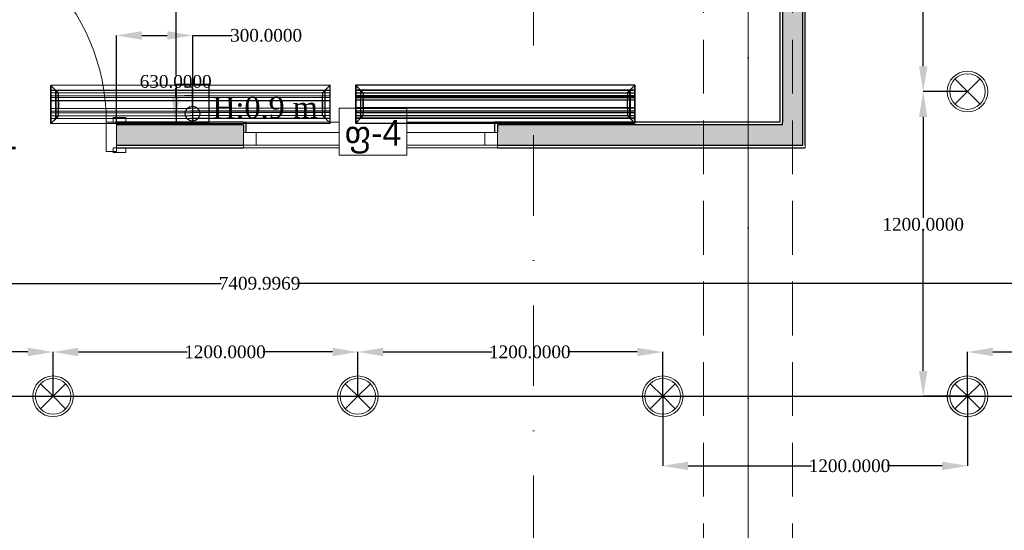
# Model space of a CAD drawing. Header units: millimetres. Extents: x 0 to 88385, y 0 to 41127.
# Tile 192 of 244: x 76364 to 80240, y 21340 to 23351. Entities that reach past the tile are written whole.
import ezdxf
from ezdxf import colors
from ezdxf.entities.mleader import LeaderData, LeaderLine
from ezdxf.enums import TextEntityAlignment as Align
from ezdxf.math import Vec2, Vec3

# ---------------------------------------------------------------- set-up
doc = ezdxf.new("R2010")
doc.units = ezdxf.units.MM
doc.header["$MEASUREMENT"] = 0
doc.set_wipeout_variables(frame=1)
doc.linetypes.add('Dot & Dashed', pattern=[670.277762, 317.5, -176.388889, 0, -176.388874])
doc.linetypes.add('Hidden', pattern=[317.5, 211.666667, -105.833333])
for name, color, linetype in [('- ავარიული განათება', 7, 'Continuous'), ('- განათება', 7, 'Continuous'), ('- მექანიკური ნაწილი', 7, 'Continuous'), ('- საშტეფცელო როზეტები', 7, 'Continuous'), ('Edges', 7, 'Continuous'), ('Marker - Section', 7, 'Continuous'), ('New_Structural - Bearing', 7, 'Continuous'), ('Structural - Bearing', 7, 'Continuous'), ('Structural - Grid', 7, 'Continuous')]:
    doc.layers.add(name, color=color, linetype=linetype)
for name, color, linetype, lineweight, true_color in [('Marker - Section_Pen_No__108', 7, 'Continuous', 13, 0xfd8379), ('New_Interior - Lamp_Pen_No__77', 7, 'Continuous', 20, 0xffeb28), ('New_Structural - Bearing_Pen_No__5', 7, 'Continuous', 25, 0x40a5ff), ('New_Structural - Bearing_Pen_No__57', 7, 'Continuous', 25, 0xdcd214), ('Structural - Bearing_Pen_No__81', 7, 'Continuous', 20, 0x6a6a6a), ('Structural - Grid_Pen_No__81', 7, 'Continuous', 20, 0x6a6a6a)]:
    doc.layers.add(name, color=color, linetype=linetype, lineweight=lineweight, true_color=true_color)
for name, color, linetype, lineweight in [('New_Annotation - Text_Pen_No__20', 1, 'Continuous', 0), ('New_Archicad Doors_Pen_No__1', 7, 'Continuous', 13), ('New_Archicad Windows_Pen_No__1', 7, 'Continuous', 13), ('New_Structural - Bearing_Pen_No__1', 7, 'Continuous', 13)]:
    doc.layers.add(name, color=color, linetype=linetype, lineweight=lineweight)
doc.styles.add('CT', font='ARIALN.TTF', dxfattribs={"height": 200})
doc.styles.add('GENERATED_STYLE_2', font='txt')
doc.styles.get("Standard").update_dxf_attribs({"font": 'sylfaen.ttf'})
doc.dimstyles.get("Standard").update_dxf_attribs({"dimtxt": 0.18, "dimasz": 0.18, "dimexe": 0.18, "dimexo": 0.0625, "dimgap": 0.09, "dimtad": 0, "dimtih": 1, "dimtoh": 1, "dimdec": 4, "dimzin": 0, "dimdsep": 46, "dimtxsty": 'Standard', "dimcen": 0.09, "dimadec": 0, "dimazin": 0, "dimtfac": 1, "dimtdec": 4, "dimtofl": 0, "dimtmove": 0, "dimatfit": 3, "dimfxl": 1, "dimtolj": 1, "dimtzin": 0, "dimarcsym": 0})

# ---------------------------------------------------------------- blocks, each defined once
blk = doc.blocks.new('Window')
at = {"layer": 'New_Archicad Windows_Pen_No__1', "color": 7, "linetype": 'Continuous', "lineweight": 13}
for p, q in [((-500, 40), (-490, 40)), ((-490, 40), (490, 40)), ((-490, 0), (-490, 40)), ((500, 40), (490, 40)), ((490, 0), (490, 40)), ((-500, 0), (-450, 0)), ((-500, -50), (-500, 0)), ((-500, -50), (-500, 0)), ((-450, 0), (-450, -50)), ((-450, 0), (450, 0)), ((450, -50), (450, 0)), ((450, 0), (500, 0)), ((500, -50), (500, 0)), ((500, -50), (500, 0)), ((-450, -50), (-500, -50)), ((-500, -60), (-500, -50)), ((-500, -60), (500, -60)), ((450, -50), (-450, -50)), ((500, -50), (450, -50)), ((500, -60), (500, -50))]:
    blk.add_line(p, q, dxfattribs=at)
blk = doc.blocks.new('Door_3')
at = {"layer": 'New_Archicad Doors_Pen_No__1', "color": 7, "linetype": 'Continuous', "lineweight": 13}
for p, q in [((370, 0), (370, 820)), ((370, 820), (410, 820)), ((410, 820), (410, 0)), ((-487, 0), (-487, 19)), ((-487, 19), (-437, 19)), ((-437, 0), (-487, 0)), ((-450, 0), (-487, 0)), ((-450, 0), (-487, 0)), ((-410, 0), (-450, 0)), ((-450, 0), (-450, -115)), ((-450, 0), (-450, -10)), ((-450, 0), (-450, -10)), ((-437, 19), (-437, 0)), ((-410, -115), (-410, 0)), ((410, 0), (370, 0)), ((450, 0), (410, 0)), ((410, 0), (410, -115)), ((437, 19), (487, 19)), ((437, 0), (437, 19)), ((487, 0), (437, 0)), ((450, -115), (450, 0)), ((450, 0), (450, -10)), ((450, 0), (450, -10)), ((450, 0), (487, 0)), ((450, 0), (487, 0)), ((487, 19), (487, 0)), ((-450, -10), (-450, -90)), ((-450, -10), (-450, -90)), ((450, -10), (450, -90)), ((450, -10), (450, -90)), ((-487, -119), (-487, -100)), ((-487, -100), (-437, -100)), ((-450, -100), (-487, -100)), ((-450, -100), (-487, -100)), ((-450, -90), (-450, -100)), ((-450, -90), (-450, -100)), ((-450, -115), (-410, -115)), ((-437, -100), (-437, -119)), ((410, -115), (450, -115)), ((437, -100), (487, -100)), ((437, -119), (437, -100)), ((450, -90), (450, -100)), ((450, -90), (450, -100)), ((450, -100), (487, -100)), ((450, -100), (487, -100)), ((487, -100), (487, -119)), ((-437, -119), (-487, -119)), ((487, -119), (437, -119))]:
    blk.add_line(p, q, dxfattribs=at)
blk.add_arc((410, 0), 820, 90, 180, dxfattribs=at)
blk = doc.blocks.new('Wall_69', base_point=(-4783.8, 22847.1))
at = {"layer": 'New_Structural - Bearing_Pen_No__57', "linetype": 'Continuous', "lineweight": 25, "true_color": 0xdcd214}
for points in [[(-7495.3, 22857.1), (-6995.3, 22857.1), (-6995.3, 22907.1), (-6995.3, 22937.1), (-7495.3, 22937.1)], [(-4873.8, 22937.1), (-5995.3, 22937.1), (-5995.3, 22907.1), (-5995.3, 22857.1), (-4873.8, 22857.1)], [(-4873.8, 22937.1), (-4793.8, 22857.1), (-4793.8, 22937.1)], [(-4873.8, 22857.1), (-4793.8, 22857.1), (-4873.8, 22937.1)]]:
    blk.add_hatch(color=52, dxfattribs=at).paths.add_polyline_path(points)
at = {"layer": 'New_Structural - Bearing_Pen_No__1', "color": 7, "linetype": 'Continuous', "lineweight": 13}
for p, q in [((-7495.3, 22947.1), (-7495.3, 22937.1)), ((-7495.3, 22937.1), (-7495.3, 22857.1)), ((-6995.3, 22907.1), (-6985.3, 22907.1)), ((-6995.3, 22857.1), (-6995.3, 22907.1)), ((-5995.3, 22907.1), (-6005.3, 22907.1)), ((-5995.3, 22857.1), (-5995.3, 22907.1)), ((-7495.3, 22857.1), (-7495.3, 22847.1)), ((-6995.3, 22847.1), (-6995.3, 22857.1)), ((-5995.3, 22847.1), (-5995.3, 22857.1))]:
    blk.add_line(p, q, dxfattribs=at)
at = {"layer": 'New_Structural - Bearing_Pen_No__1', "color": 7, "linetype": 'Continuous', "lineweight": 13, "flags": 128}
blk.add_lwpolyline([(-4783.8, 22847.1), (-4783.8, 22857.1)], dxfattribs=at)
at = {"layer": 'New_Structural - Bearing_Pen_No__5', "color": 161, "linetype": 'Continuous', "lineweight": 25, "true_color": 0x40a5ff}
for p, q in [((-7495.3, 22947.1), (-7458.3, 22947.1)), ((-6995.3, 22937.1), (-7495.3, 22937.1)), ((-6995.3, 22947.1), (-6985.3, 22947.1)), ((-6995.3, 22937.1), (-6995.3, 22907.1)), ((-6985.3, 22907.1), (-6985.3, 22947.1)), ((-6005.3, 22907.1), (-6005.3, 22947.1)), ((-5995.3, 22947.1), (-6005.3, 22947.1)), ((-4873.8, 22937.1), (-5995.3, 22937.1)), ((-5995.3, 22937.1), (-5995.3, 22907.1)), ((-4873.8, 22937.1), (-4873.8, 22947.1)), ((-4793.8, 22857.1), (-4793.8, 22937.1)), ((-7495.3, 22857.1), (-6995.3, 22857.1)), ((-7495.3, 22847.1), (-7458.3, 22847.1)), ((-5995.3, 22857.1), (-4873.8, 22857.1)), ((-4873.8, 22857.1), (-4793.8, 22857.1))]:
    blk.add_line(p, q, dxfattribs=at)
at = {"layer": 'New_Structural - Bearing_Pen_No__5', "color": 161, "linetype": 'Continuous', "lineweight": 25, "true_color": 0x40a5ff, "flags": 128}
for points in [[(-6995.3, 22947.1), (-7495.3, 22947.1)], [(-4883.8, 22947.1), (-5995.3, 22947.1)], [(-7495.3, 22847.1), (-6995.3, 22847.1)], [(-5995.3, 22847.1), (-4783.8, 22847.1)]]:
    blk.add_lwpolyline(points, dxfattribs=at)
at = {"layer": 'New_Archicad Doors_Pen_No__1', "color": 7, "linetype": 'Continuous', "lineweight": 13, "xscale": -1, "zscale": 1000}
blk.add_blockref('Door_3', (-7945.3, 22947.1), dxfattribs=at)
at = {"layer": 'New_Archicad Windows_Pen_No__1', "color": 7, "linetype": 'Continuous', "lineweight": 13, "zscale": 1000}
blk.add_blockref('Window', (-6495.3, 22907.1), dxfattribs=at)
blk = doc.blocks.new('Wall_73', base_point=(-4783.8, 26488))
at = {"layer": 'New_Structural - Bearing_Pen_No__57', "linetype": 'Continuous', "lineweight": 25, "true_color": 0xdcd214}
blk.add_hatch(color=52, dxfattribs=at).paths.add_polyline_path([(-4793.8, 22937.1), (-4793.8, 26488), (-4873.8, 26488), (-4873.8, 22937.1)])
at = {"layer": 'New_Structural - Bearing_Pen_No__1', "color": 7, "linetype": 'Continuous', "lineweight": 13, "flags": 128}
for points in [[(-4793.8, 26488), (-4833.8, 26488)], [(-4783.8, 26488), (-4793.8, 26488)]]:
    blk.add_lwpolyline(points, dxfattribs=at)
at = {"layer": 'New_Structural - Bearing_Pen_No__5', "color": 161, "linetype": 'Continuous', "lineweight": 25, "true_color": 0x40a5ff}
for p, q in [((-4873.8, 26488), (-4873.8, 22947.1)), ((-4793.8, 22937.1), (-4793.8, 26488)), ((-4873.8, 22937.1), (-4873.8, 22947.1)), ((-4793.8, 22857.1), (-4793.8, 22937.1))]:
    blk.add_line(p, q, dxfattribs=at)
at = {"layer": 'New_Structural - Bearing_Pen_No__5', "color": 161, "linetype": 'Continuous', "lineweight": 25, "true_color": 0x40a5ff, "flags": 128}
for points in [[(-4883.8, 26488), (-4883.8, 22947.1)], [(-4783.8, 22857.1), (-4783.8, 26488)]]:
    blk.add_lwpolyline(points, dxfattribs=at)
blk = doc.blocks.new('Standard grid marker_2')
at = {"layer": 'Structural - Grid_Pen_No__81', "color": 251, "linetype": 'Continuous', "lineweight": 20, "true_color": 0x6a6a6a}
blk.add_line((1000, 0), (27734.9, 0), dxfattribs=at)
at = {"layer": 'Structural - Grid_Pen_No__81', "color": 251, "lineweight": 20, "true_color": 0x6a6a6a, "style": 'GENERATED_STYLE_2'}
for tag, p in [('AC_MarkerText_1_0', (-1.5, -46.7)), ('AC_MarkerText_1_1', (28933.4, -46.7))]:
    blk.add_attdef(tag, text='', height=100, rotation=270, dxfattribs=at).set_placement(p, align=Align.TOP_CENTER)
blk = doc.blocks.new('Beam_2', base_point=(-5008.8, 14663))
at = {"layer": 'Structural - Bearing_Pen_No__81', "color": 251, "linetype": 'Dot & Dashed', "lineweight": 20, "true_color": 0x6a6a6a}
blk.add_line((-5008.8, 14663), (-5008.8, 39096.2), dxfattribs=at)
at = {"layer": 'Structural - Bearing_Pen_No__81', "color": 251, "linetype": 'Hidden', "lineweight": 20, "true_color": 0x6a6a6a}
for p, q in [((-5183.8, 20838), (-5183.8, 26488)), ((-4833.8, 20838), (-4833.8, 26488))]:
    blk.add_line(p, q, dxfattribs=at)
blk = doc.blocks.new('Cutting Plane_1', base_point=(-5853.8, 11703.1))
at = {"layer": 'Marker - Section_Pen_No__108', "color": 11, "linetype": 'Dot & Dashed', "lineweight": 13, "true_color": 0xfd8379}
blk.add_line((-5853.8, 11853.1), (-5853.8, 40288), dxfattribs=at)
blk = doc.blocks.new('lineardiffplan')
at = {"layer": 'Edges'}
for p, q in [((392.8, 274.9), (392.8, 274.6)), ((393.1, 274.9), (392.8, 274.9)), ((422.8, 244.9), (392.8, 274.9)), ((392.8, 274.6), (392.9, 274.5)), ((392.9, 125.2), (392.9, 274.5)), ((412.4, 255), (392.9, 274.5)), ((393.1, 274.9), (393.2, 274.8)), ((393.2, 274.8), (412.7, 255.3)), ((1462.8, 244.9), (1492.8, 274.9)), ((1472.9, 255.3), (1492.4, 274.8)), ((1473.2, 254.9), (1492.8, 274.5)), ((1492.4, 274.8), (1492.5, 274.9)), ((1492.8, 274.9), (1492.5, 274.9)), ((1492.8, 274.5), (1492.8, 274.9)), ((1492.8, 274.5), (1492.8, 274.5)), ((1492.8, 125.4), (1492.8, 274.5)), ((1492.8, 255.3), (392.9, 255.3)), ((392.9, 254.9), (1492.8, 254.9)), ((392.9, 244.9), (1492.8, 244.9)), ((392.9, 233.2), (1492.8, 233.2)), ((392.9, 233), (1492.8, 233)), ((412.4, 144.7), (412.4, 255)), ((412.8, 254.6), (412.4, 255)), ((412.7, 255.3), (413.1, 254.9)), ((412.8, 145.1), (412.8, 254.6)), ((412.8, 254.6), (422.8, 244.6)), ((413.1, 254.9), (423.1, 244.9)), ((422.8, 244.6), (422.8, 244.9)), ((422.8, 244.9), (423.1, 244.9)), ((422.8, 244.6), (422.8, 244.6)), ((422.8, 244.6), (422.8, 233.2)), ((422.8, 233), (422.8, 233.2)), ((422.8, 226.8), (422.8, 233)), ((423.1, 244.9), (423.1, 244.9)), ((1472.5, 254.9), (1462.5, 244.9)), ((1462.5, 244.9), (1462.5, 244.9)), ((1462.5, 244.9), (1462.8, 244.9)), ((1462.8, 244.9), (1462.9, 244.6)), ((1462.8, 244.5), (1462.9, 244.6)), ((1462.8, 233.2), (1462.8, 244.5)), ((1462.8, 233), (1462.8, 233.2)), ((1462.8, 226.8), (1462.8, 233)), ((1462.9, 244.6), (1472.8, 254.5)), ((1472.9, 255.3), (1472.5, 254.9)), ((1472.8, 254.5), (1473.2, 254.9)), ((1472.8, 254.5), (1472.8, 145.3)), ((1473.2, 144.9), (1473.2, 254.9)), ((392.9, 226.8), (1492.8, 226.8)), ((392.9, 226.5), (1492.8, 226.5)), ((392.9, 214.9), (1492.8, 214.9)), ((1492.8, 214.8), (392.9, 214.8)), ((422.4, 214.9), (422.3, 214.9)), ((422.8, 214.9), (422.4, 214.9)), ((422.8, 226.5), (422.8, 226.8)), ((422.8, 214.9), (422.8, 226.5)), ((422.8, 184.9), (422.8, 214.9)), ((423.2, 214.9), (422.8, 214.9)), ((423.2, 214.8), (422.8, 214.9)), ((423.2, 214.8), (423.2, 214.9)), ((423.2, 214.8), (423.2, 184.9)), ((1462.8, 214.9), (1462.4, 214.9)), ((1462.4, 214.9), (1462.4, 214.8)), ((1462.8, 214.9), (1462.4, 214.8)), ((1462.4, 184.9), (1462.4, 214.8)), ((1462.8, 226.5), (1462.8, 226.8)), ((1462.8, 214.9), (1462.8, 226.5)), ((1462.8, 214.9), (1462.8, 184.9)), ((1462.8, 214.9), (1463.2, 214.9)), ((1463.2, 214.9), (1463.3, 214.9)), ((1492.8, 184.9), (392.9, 184.9)), ((392.9, 173.2), (1492.8, 173.2)), ((392.9, 173), (1492.8, 173)), ((392.9, 166.8), (1492.8, 166.8)), ((392.9, 166.5), (1492.8, 166.5)), ((412.8, 145.1), (422.8, 155.1)), ((422.4, 184.9), (422.3, 184.9)), ((422.8, 184.9), (422.4, 184.9)), ((422.8, 184.9), (423.2, 184.9)), ((422.8, 173.2), (422.8, 184.9)), ((422.8, 173), (422.8, 173.2)), ((422.8, 173), (422.8, 166.8)), ((422.8, 166.5), (422.8, 166.8)), ((422.8, 155.1), (422.8, 166.5)), ((422.8, 154.9), (422.8, 155.1)), ((422.8, 155.1), (422.8, 155.1)), ((1462.4, 184.9), (1462.8, 184.9)), ((1462.8, 173.2), (1462.8, 184.9)), ((1463.2, 184.9), (1462.8, 184.9)), ((1462.8, 173), (1462.8, 173.2)), ((1462.8, 166.8), (1462.8, 173)), ((1462.8, 166.5), (1462.8, 166.8)), ((1462.8, 155.3), (1462.8, 166.5)), ((1462.9, 155.2), (1462.8, 155.3)), ((1462.9, 155.2), (1462.8, 154.9)), ((1472.8, 145.3), (1462.9, 155.2)), ((1463.2, 184.9), (1463.3, 184.9)), ((392.8, 124.9), (422.8, 154.9)), ((392.9, 125.2), (392.8, 125.1)), ((392.8, 125.1), (392.8, 124.9)), ((392.8, 124.9), (393.1, 124.9)), ((392.9, 154.9), (1492.8, 154.9)), ((1492.8, 144.9), (392.9, 144.9)), ((392.9, 125.2), (412.4, 144.7)), ((392.9, 144.5), (1492.8, 144.5)), ((393.2, 124.9), (393.1, 124.9)), ((412.7, 144.5), (393.2, 124.9)), ((412.8, 145.1), (412.4, 144.7)), ((412.7, 144.5), (413.1, 144.9)), ((423.1, 154.8), (413.1, 144.9)), ((423.1, 154.8), (422.8, 154.9)), ((423.1, 154.8), (423.1, 154.9)), ((1462.5, 154.8), (1462.4, 154.9)), ((1462.8, 154.9), (1462.5, 154.8)), ((1462.5, 154.8), (1472.4, 144.9)), ((1462.8, 154.9), (1492.8, 124.9)), ((1472.4, 144.9), (1472.8, 144.5)), ((1473.2, 144.9), (1472.8, 145.3)), ((1472.8, 144.5), (1492.4, 124.9)), ((1473.2, 144.9), (1492.8, 125.4)), ((1492.4, 124.9), (1492.8, 124.9)), ((1492.4, 124.9), (1492.4, 124.9)), ((1492.8, 125.3), (1492.8, 125.4)), ((1492.8, 124.9), (1492.8, 125.3))]:
    blk.add_line(p, q, dxfattribs=at)
blk.add_lwpolyline([(393.2, 274.8), (1492.8, 274.8), (1492.8, 124.9), (393.2, 124.9)], close=True, dxfattribs=at)
blk = doc.blocks.new('Recessed Spot')
at = {"layer": 'New_Interior - Lamp_Pen_No__77', "color": 2, "linetype": 'Continuous', "lineweight": 20, "true_color": 0xffeb28}
for q in [(-49.5, 49.5), (49.5, 49.5), (-49.5, -49.5), (49.5, -49.5)]:
    blk.add_line((0, 0), q, dxfattribs=at)
at = {"layer": 'New_Interior - Lamp_Pen_No__77', "color": 2, "linetype": 'Continuous', "lineweight": 20, "true_color": 0xffeb28, "flags": 128}
blk.add_lwpolyline([(80, 0, 1), (-80, 0, 1)], format="xyb", close=True, dxfattribs=at)
at = {"layer": 'New_Interior - Lamp_Pen_No__77', "color": 2, "linetype": 'Continuous', "lineweight": 20, "true_color": 0xffeb28}
blk.add_circle((0, 0), 70, dxfattribs=at)
blk = doc.blocks.new('_DotSmall')
at = {"color": 0, "linetype": 'ByBlock', "const_width": 0.5}
blk.add_lwpolyline([(-0.0625, 0, 1), (0.0625, 0, 1)], format="xyb", close=True, dxfattribs=at)
blk = doc.blocks.new('ორკლავიშა ჩამრთველლი იპ 22')
at = {"layer": '- განათება', "color": 6}
for points in [[(0, 353), (-106, 353)], [(0, 97), (0, 353)], [(0, 238), (-106, 238)]]:
    blk.add_lwpolyline(points, dxfattribs=at)
blk.add_circle((0, 0), 97.5, dxfattribs=at)
blk = doc.blocks.new('1 იანი ჩარჩო')
at = {"layer": '- განათება', "color": 5}
blk.add_lwpolyline([(-9864.2, 15374.2), (-9735.9, 15374.2), (-9735.9, 15219.2), (-9864.2, 15219.2)], close=True, dxfattribs=at)
blk = doc.blocks.new('*D619')
at = {"layer": '- საშტეფცელო როზეტები', "color": 0, "lineweight": -2, "transparency": 16777216}
for p, q in [((76745, 22942.1), (76745, 23289.2)), ((76845, 23289), (76945, 23289)), ((77045, 22939.1), (77045, 23289.2)), ((77045, 23289), (77200.6, 23289))]:
    blk.add_line(p, q, dxfattribs=at)
at = {"layer": '- საშტეფცელო როზეტები', "color": 0, "transparency": 16777216}
for points in [[(76845, 23305.7), (76845, 23272.3), (76745, 23289)], [(76945, 23305.7), (76945, 23272.3), (77045, 23289)]]:
    blk.add_solid(points, dxfattribs=at)
at = {"layer": 'Defpoints', "color": 0, "transparency": 16777216}
for p in [(76745, 23289), (76745, 22942.1), (77045, 22939.1)]:
    blk.add_point(p, dxfattribs=at)
at = {"layer": '- საშტეფცელო როზეტები', "color": 0, "transparency": 16777216, "insert": (77334.1, 23289), "char_height": 50, "attachment_point": 5}
blk.add_mtext('\\A1;{\\fSylfaen|b0|i0|c0|p18;300.0000}', dxfattribs=at)
blk = doc.blocks.new('*D1153')
at = {"layer": '- განათება', "color": 0, "lineweight": -2, "transparency": 16777216}
for p, q in [((76712.8, 23577.1), (76978.2, 23577.1)), ((76978.1, 23477.1), (76978.1, 23133.2)), ((76978.1, 23047.1), (76978.1, 23081.8)), ((76741.8, 22947.1), (76978.2, 22947.1))]:
    blk.add_line(p, q, dxfattribs=at)
at = {"layer": '- განათება', "color": 0, "transparency": 16777216}
for points in [[(76961.4, 23477.1), (76994.7, 23477.1), (76978.1, 23577.1)], [(76961.4, 23047.1), (76994.7, 23047.1), (76978.1, 22947.1)]]:
    blk.add_solid(points, dxfattribs=at)
at = {"layer": 'Defpoints', "color": 0, "transparency": 16777216}
for p in [(76712.8, 23577.1), (76978.1, 23577.1), (76741.7, 22947.1)]:
    blk.add_point(p, dxfattribs=at)
at = {"layer": '- განათება', "color": 0, "transparency": 16777216, "insert": (76978.1, 23107.5), "char_height": 50, "attachment_point": 5}
blk.add_mtext('\\A1;{\\fSylfaen|b0|i0|c0|p18;630.0000}', dxfattribs=at)
blk = doc.blocks.new('*D1207')
at = {"layer": '- განათება', "color": 0, "lineweight": -2, "transparency": 16777216}
for p, q in [((75295.5, 21868), (75295.5, 22042.7)), ((75395.5, 22042.5), (75822.7, 22042.5)), ((76395.5, 22042.5), (76122, 22042.5)), ((76495.5, 21868), (76495.5, 22042.7))]:
    blk.add_line(p, q, dxfattribs=at)
at = {"layer": '- განათება', "color": 0, "transparency": 16777216}
for points in [[(75395.5, 22059.2), (75395.5, 22025.8), (75295.5, 22042.5)], [(76395.5, 22059.2), (76395.5, 22025.8), (76495.5, 22042.5)]]:
    blk.add_solid(points, dxfattribs=at)
at = {"layer": 'Defpoints', "color": 0, "transparency": 16777216}
for p in [(75295.5, 22042.5), (75295.5, 21868), (76495.5, 21868)]:
    blk.add_point(p, dxfattribs=at)
at = {"layer": '- განათება', "color": 0, "transparency": 16777216, "insert": (75972.3, 22042.5), "char_height": 50, "attachment_point": 5}
blk.add_mtext('\\A1;{\\fSylfaen|b0|i0|c0|p18;1200.0000}', dxfattribs=at)
blk = doc.blocks.new('*D1208')
at = {"layer": '- განათება', "color": 0, "lineweight": -2, "transparency": 16777216}
for p, q in [((76495.5, 21868), (76495.5, 22042.7)), ((76595.5, 22042.5), (77022.7, 22042.5)), ((77595.5, 22042.5), (77322, 22042.5)), ((77695.5, 21868), (77695.5, 22042.7))]:
    blk.add_line(p, q, dxfattribs=at)
at = {"layer": '- განათება', "color": 0, "transparency": 16777216}
for points in [[(76595.5, 22059.2), (76595.5, 22025.8), (76495.5, 22042.5)], [(77595.5, 22059.2), (77595.5, 22025.8), (77695.5, 22042.5)]]:
    blk.add_solid(points, dxfattribs=at)
at = {"layer": 'Defpoints', "color": 0, "transparency": 16777216}
for p in [(76495.5, 22042.5), (76495.5, 21868), (77695.5, 21868)]:
    blk.add_point(p, dxfattribs=at)
at = {"layer": '- განათება', "color": 0, "transparency": 16777216, "insert": (77172.3, 22042.5), "char_height": 50, "attachment_point": 5}
blk.add_mtext('\\A1;{\\fSylfaen|b0|i0|c0|p18;1200.0000}', dxfattribs=at)
blk = doc.blocks.new('*D1209')
at = {"layer": '- განათება', "color": 0, "lineweight": -2, "transparency": 16777216}
for p, q in [((77695.5, 21868), (77695.5, 22042.7)), ((77795.5, 22042.5), (78222.7, 22042.5)), ((78795.5, 22042.5), (78522, 22042.5)), ((78895.5, 21868), (78895.5, 22042.7))]:
    blk.add_line(p, q, dxfattribs=at)
at = {"layer": '- განათება', "color": 0, "transparency": 16777216}
for points in [[(77795.5, 22059.2), (77795.5, 22025.8), (77695.5, 22042.5)], [(78795.5, 22059.2), (78795.5, 22025.8), (78895.5, 22042.5)]]:
    blk.add_solid(points, dxfattribs=at)
at = {"layer": 'Defpoints', "color": 0, "transparency": 16777216}
for p in [(77695.5, 22042.5), (77695.5, 21868), (78895.5, 21868)]:
    blk.add_point(p, dxfattribs=at)
at = {"layer": '- განათება', "color": 0, "transparency": 16777216, "insert": (78372.3, 22042.5), "char_height": 50, "attachment_point": 5}
blk.add_mtext('\\A1;{\\fSylfaen|b0|i0|c0|p18;1200.0000}', dxfattribs=at)
blk = doc.blocks.new('*D1302')
at = {"layer": '- განათება', "color": 0, "lineweight": -2, "transparency": 16777216}
for p, q in [((78895.5, 21867.9), (78895.5, 21593.8)), ((80095.5, 21867.9), (80095.5, 21593.8)), ((78995.5, 21594), (79481.4, 21594)), ((79995.5, 21594), (79780.6, 21594))]:
    blk.add_line(p, q, dxfattribs=at)
at = {"layer": '- განათება', "color": 0, "transparency": 16777216}
for points in [[(78995.5, 21610.7), (78995.5, 21577.3), (78895.5, 21594)], [(79995.5, 21610.7), (79995.5, 21577.3), (80095.5, 21594)]]:
    blk.add_solid(points, dxfattribs=at)
at = {"layer": 'Defpoints', "color": 0, "transparency": 16777216}
for p in [(78895.5, 21868), (80095.5, 21868), (78895.5, 21594)]:
    blk.add_point(p, dxfattribs=at)
at = {"layer": '- განათება', "color": 0, "transparency": 16777216, "insert": (79631, 21594), "char_height": 50, "attachment_point": 5}
blk.add_mtext('\\A1;{\\fSylfaen|b0|i0|c0|p18;1200.0000}', dxfattribs=at)
blk = doc.blocks.new('*D1303')
at = {"layer": '- განათება', "color": 0, "lineweight": -2, "transparency": 16777216}
for p, q in [((80095.5, 21868), (80095.5, 22042.7)), ((80195.5, 22042.5), (80622.7, 22042.5)), ((81085.5, 22042.5), (80922, 22042.5)), ((81185.5, 21868), (81185.5, 22042.7))]:
    blk.add_line(p, q, dxfattribs=at)
at = {"layer": '- განათება', "color": 0, "transparency": 16777216}
for points in [[(80195.5, 22059.2), (80195.5, 22025.8), (80095.5, 22042.5)], [(81085.5, 22059.2), (81085.5, 22025.8), (81185.5, 22042.5)]]:
    blk.add_solid(points, dxfattribs=at)
at = {"layer": 'Defpoints', "color": 0, "transparency": 16777216}
for p in [(80095.5, 22042.5), (80095.5, 21868), (81185.5, 21868)]:
    blk.add_point(p, dxfattribs=at)
at = {"layer": '- განათება', "color": 0, "transparency": 16777216, "insert": (80772.3, 22042.5), "char_height": 50, "attachment_point": 5}
blk.add_mtext('\\A1;{\\fSylfaen|b0|i0|c0|p18;1090.0000}', dxfattribs=at)
blk = doc.blocks.new('*D1306')
at = {"layer": '- განათება', "color": 0, "lineweight": -2, "transparency": 16777216}
for p, q in [((80095.4, 23068), (79920.8, 23068)), ((79921, 22968), (79921, 22570.5)), ((79921, 21968), (79921, 22519.2)), ((80095.4, 21868), (79920.8, 21868))]:
    blk.add_line(p, q, dxfattribs=at)
at = {"layer": '- განათება', "color": 0, "transparency": 16777216}
for points in [[(79904.3, 22968), (79937.6, 22968), (79921, 23068)], [(79904.3, 21968), (79937.6, 21968), (79921, 21868)]]:
    blk.add_solid(points, dxfattribs=at)
at = {"layer": 'Defpoints', "color": 0, "transparency": 16777216}
for p in [(80095.5, 23068), (79921, 21868), (80095.5, 21868)]:
    blk.add_point(p, dxfattribs=at)
at = {"layer": '- განათება', "color": 0, "transparency": 16777216, "insert": (79921, 22544.8), "char_height": 50, "attachment_point": 5}
blk.add_mtext('\\A1;{\\fSylfaen|b0|i0|c0|p18;1200.0000}', dxfattribs=at)
blk = doc.blocks.new('*D1307')
at = {"layer": '- განათება', "color": 0, "lineweight": -2, "transparency": 16777216}
for p, q in [((80095.4, 24268), (79920.8, 24268)), ((79921, 24168), (79921, 23770.5)), ((79921, 23168), (79921, 23719.2)), ((80095.4, 23068), (79920.8, 23068))]:
    blk.add_line(p, q, dxfattribs=at)
at = {"layer": '- განათება', "color": 0, "transparency": 16777216}
for points in [[(79904.3, 24168), (79937.6, 24168), (79921, 24268)], [(79904.3, 23168), (79937.6, 23168), (79921, 23068)]]:
    blk.add_solid(points, dxfattribs=at)
at = {"layer": 'Defpoints', "color": 0, "transparency": 16777216}
for p in [(80095.5, 24268), (79921, 23068), (80095.5, 23068)]:
    blk.add_point(p, dxfattribs=at)
at = {"layer": '- განათება', "color": 0, "transparency": 16777216, "insert": (79921, 23744.8), "char_height": 50, "attachment_point": 5}
blk.add_mtext('\\A1;{\\fSylfaen|b0|i0|c0|p18;1200.0000}', dxfattribs=at)
blk = doc.blocks.new('AVARIULI GANATEBA')
at = {"layer": '- განათება', "color": 3, "linetype": 'Continuous', "lineweight": 20}
for q in [(-49.5, 49.5), (49.5, 49.5), (-49.5, -49.5), (49.5, -49.5)]:
    blk.add_line((0, 0), q, dxfattribs=at)
for major_axis, start_param, end_param in [((56.6, 56.6), 0.785398, 3.926991), ((56.6, 56.6), 3.926991, 7.068583), ((-49.5, 49.5), 2.356194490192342, 8.639379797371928)]:
    blk.add_ellipse((0, 0), major_axis=major_axis, ratio=1, start_param=start_param, end_param=end_param, dxfattribs=at)
blk = doc.blocks.new('*D1393')
at = {"layer": '- ავარიული განათება', "color": 0, "lineweight": -2, "transparency": 16777216}
for p, q in [((73231, 21944.5), (73231, 22312.9)), ((73331, 22312.7), (77156.8, 22312.7)), ((80541, 22312.7), (77460.1, 22312.7)), ((80641, 22059.2), (80641, 22312.9))]:
    blk.add_line(p, q, dxfattribs=at)
at = {"layer": '- ავარიული განათება', "color": 0, "transparency": 16777216}
for points in [[(73331, 22329.3), (73331, 22296), (73231, 22312.7)], [(80541, 22329.3), (80541, 22296), (80641, 22312.7)]]:
    blk.add_solid(points, dxfattribs=at)
at = {"layer": 'Defpoints', "color": 0, "transparency": 16777216}
for p in [(73231, 22312.7), (80641, 22059.2), (73231, 21944.4)]:
    blk.add_point(p, dxfattribs=at)
at = {"layer": '- ავარიული განათება', "color": 0, "transparency": 16777216, "insert": (77308.4, 22312.7), "char_height": 50, "attachment_point": 5}
blk.add_mtext('\\A1;{\\fSylfaen|b0|i0|c0|p18;7409.9969}', dxfattribs=at)

msp = doc.modelspace()

# ---------------------------------------------------------------- block references
at = {"layer": '- განათება', "color": 2, "linetype": 'Continuous', "lineweight": 20, "true_color": 0xffeb28, "zscale": 1000}
for p in [(80095.48505, 23067.98097), (76495.48505, 21867.98097), (77695.48505, 21867.98097), (78895.48505, 21867.98097), (80095.48505, 21867.98097)]:
    msp.add_blockref('Recessed Spot', p, dxfattribs=at)
at = {"layer": '- განათება', "color": 6, "xscale": 0.2965673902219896, "yscale": 0.2965673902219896, "zscale": 0.2965673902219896}
msp.add_blockref('ორკლავიშა ჩამრთველლი იპ 22', (77044.30538, 22980.95001), dxfattribs=at)
at = {"layer": '- განათება', "color": 1}
msp.add_blockref('AVARIULI GANATEBA', (80095.48505, 21867.98097), dxfattribs=at)
at = {"layer": '- მექანიკური ნაწილი', "xscale": -1, "rotation": 0.08827330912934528}
msp.add_blockref('lineardiffplan', (77979.78393, 22819.03971), dxfattribs=at)
at = {"layer": '- საშტეფცელო როზეტები', "color": 5}
msp.add_blockref('1 იანი ჩარჩო', (86845.09754, 7722.82235), dxfattribs=at)
at = {"layer": 'New_Structural - Bearing', "color": 7, "lineweight": 35}
for name, p in [('Wall_73', (79456.5059, 26487.98097)), ('Wall_69', (79456.5059, 22847.05844))]:
    msp.add_blockref(name, p, dxfattribs=at)
at = {"layer": 'Structural - Bearing', "color": 251, "lineweight": 20, "true_color": 0x6a6a6a}
msp.add_blockref('Beam_2', (79231.5059, 14662.98097), dxfattribs=at)
at = {"layer": 'Structural - Grid', "color": 8, "linetype": 'Continuous', "lineweight": 15, "zscale": 1000, "rotation": 90}
msp.add_blockref('Standard grid marker_2', (79231.5059, 11703.05519), dxfattribs=at)

# ---------------------------------------------------------------- texts
at = {"layer": '- განათება', "color": 5, "insert": (77121.85447, 23045.96094), "char_height": 83.9644685, "attachment_point": 1, "rotation": 0.31067434}
msp.add_mtext_dynamic_manual_height_columns('{\\fSylfaen|b0|i0|c0|p18;H:0.9 m}', width=710.9466492, gutter_width=1.70068, heights=[0], dxfattribs=at)
at = {"layer": 'New_Annotation - Text_Pen_No__20', "color": 1, "linetype": 'Continuous', "lineweight": 0, "insert": (76262.96468, 22940.04745), "char_height": 100, "attachment_point": 2, "style": 'GENERATED_STYLE_2'}
msp.add_mtext('\\A1;{\\pqc;\\fBOG 2018|b0|i0|c0|p0;\\W1.000000;კ-\\fBOG 2018|b0|i0|c0|p0;\\W1.000000;1}', dxfattribs=at)

# ---------------------------------------------------------------- dimensions: what is measured, and where the dimension line sits
at = {"layer": '- განათება', "color": 1}
for base, p1, p2, angle, picture, middle in [((79920.96602, 23067.98097), (80095.48505, 24267.98097), (80095.48505, 23067.98097), 270, '*D1307', (79920.96602, 23744.83167)), ((76978.05726, 23577.05844), (76741.6938, 22947.05844), (76712.78612, 23577.05844), 90, '*D1153', (76978.05726, 23107.49561)), ((79920.96602, 21867.98097), (80095.48505, 23067.98097), (80095.48505, 21867.98097), 270, '*D1306', (79920.96602, 22544.83167)), ((75295.48505, 22042.5), (76495.48505, 21867.98097), (75295.48505, 21867.98097), 180, '*D1207', (75972.33574, 22042.5)), ((76495.48505, 22042.5), (77695.48505, 21867.98097), (76495.48505, 21867.98097), 180, '*D1208', (77172.33574, 22042.5)), ((80095.48505, 22042.5), (81185.48505, 21867.98097), (80095.48505, 21867.98097), 180, '*D1303', (80772.33574, 22042.5)), ((78895.48505, 21594), (80095.48505, 21867.98097), (78895.48505, 21867.98097), 180, '*D1302', (79631, 21594))]:
    dim = msp.add_linear_dim(base=base, p1=p1, p2=p2, angle=angle, text='{\\fSylfaen|b0|i0|c0|p18;<>}', dimstyle='Standard', override={"dimtxt": 50, "dimasz": 100}, dxfattribs=at)
    dim.commit()
    dim.dimension.update_dxf_attribs({"geometry": picture, "text_midpoint": middle, "dimtype": 160})
at = {"layer": '- საშტეფცელო როზეტები', "color": 1}
dim = msp.add_linear_dim(base=(76745.02947, 23288.99999), p1=(77045.02949, 22939.08728), p2=(76745.02947, 22942.05843), angle=180, text='{\\fSylfaen|b0|i0|c0|p18;<>}', dimstyle='Standard', override={"dimtxt": 50, "dimasz": 100}, dxfattribs=at)
dim.commit()
dim.dimension.update_dxf_attribs({"geometry": '*D619', "text_midpoint": (77334.07308, 23288.99999), "dimtype": 160})

# ---------------------------------------------------------------- next in the draw order: block references
at = {"layer": 'Marker - Section', "color": 11, "lineweight": 13, "true_color": 0xfd8379}
msp.add_blockref('Cutting Plane_1', (78386.51223, 11703.05519), dxfattribs=at)

# ---------------------------------------------------------------- next in the draw order: wipeouts: each hides what was drawn before it
at = {"color": 1, "linetype": 'Continuous', "lineweight": 0, "ltscale": 118998.978133}
msp.add_wipeout([(77622.00634, 22817.38608), (77887.75195, 22817.38608), (77887.75195, 23002.23471), (77622.00634, 23002.23471)], dxfattribs=at).dxf.layer = 'New_Annotation - Text_Pen_No__20'

# ---------------------------------------------------------------- next in the draw order: linework, layer by layer
at = {"layer": '- ავარიული განათება', "color": 3}
msp.add_lwpolyline([(80563.01466, 21867.37326), (73422.77967, 21867.37326)], dxfattribs=at)
at = {"layer": 'New_Annotation - Text_Pen_No__20', "color": 1, "linetype": 'Continuous', "lineweight": 0, "flags": 128}
msp.add_lwpolyline([(77622.00634, 22817.38608), (77887.75195, 22817.38608), (77887.75195, 23002.23471), (77622.00634, 23002.23471), (77622.00634, 22817.38608)], close=True, dxfattribs=at)

# ---------------------------------------------------------------- next in the draw order: block references
at = {"layer": '- მექანიკური ნაწილი', "xscale": -1, "rotation": 180}
msp.add_blockref('lineardiffplan', (77293.54688, 23218.43899), dxfattribs=at)

# ---------------------------------------------------------------- next in the draw order: texts
at = {"layer": 'New_Annotation - Text_Pen_No__20', "color": 1, "linetype": 'Continuous', "lineweight": 0, "insert": (77754.87914, 22955.56805), "char_height": 100, "attachment_point": 2, "style": 'GENERATED_STYLE_2'}
msp.add_mtext('\\A1;{\\pqc;\\fBOG 2018|b0|i0|c0|p0;\\W1.000000;ფ-\\fBOG 2018|b0|i0|c0|p0;\\W1.000000;4}', dxfattribs=at)

# ---------------------------------------------------------------- next in the draw order: dimensions: what is measured, and where the dimension line sits
at = {"layer": '- ავარიული განათება', "color": 1}
dim = msp.add_linear_dim(base=(73230.99857, 22312.68), p1=(80640.99547, 22059.15436), p2=(73230.99857, 21944.44838), angle=180, text='{\\fSylfaen|b0|i0|c0|p18;<>}', dimstyle='Standard', override={"dimtxt": 50, "dimasz": 100}, dxfattribs=at)
dim.commit()
dim.dimension.update_dxf_attribs({"geometry": '*D1393', "text_midpoint": (77308.41204, 22312.68), "dimtype": 160})
at = {"layer": '- განათება', "color": 1}
dim = msp.add_linear_dim(base=(77695.48505, 22042.5), p1=(78895.48505, 21867.98097), p2=(77695.48505, 21867.98097), angle=180, text='{\\fSylfaen|b0|i0|c0|p18;<>}', dimstyle='Standard', override={"dimtxt": 50, "dimasz": 100}, dxfattribs=at)
dim.commit()
dim.dimension.update_dxf_attribs({"geometry": '*D1209', "text_midpoint": (78372.33574, 22042.5), "dimtype": 160})

# ---------------------------------------------------------------- next in the draw order: leaders
at = {"layer": '- მექანიკური ნაწილი', "color": 7}
ml = msp.add_multileader_mtext('Standard', dxfattribs=at)
ml.set_content('{\\fSylfaen|b1|i0|c0|p18;\\C1;DB-HVAC\\C7;  \\fSylfaen|b0|i0|c0|p18;\\C1;QF-26          \\C7;N2XH-3X2.5}', color=7, style='CT')
ml.set_leader_properties()
ml.set_arrow_properties(name='DOTSMALL')
ml.build(insert=Vec2(0, 0))
ml.multileader.update_dxf_attribs({"has_dogleg": 0, "text_left_attachment_type": 6, "text_right_attachment_type": 6, "dogleg_length": 9, "arrow_head_size": 172.53719})
ctx = ml.context
ctx.base_point, ctx.char_height, ctx.arrow_head_size, ctx.landing_gap_size, ctx.plane_origin = Vec3(69928.22475, 23528.233), 171.3007828, 172.53719, 57.5124, Vec3(53197.34963, 13042.70909)
ctx.left_attachment, ctx.right_attachment, ctx.text_align_type = 6, 6, 1
notes = []
notes.append((ctx, [(0, (1, 1, 0), (71942.34105, 23528.233), (-1, 0), 9, [(2, [(78230.70806, 24008.28103)], 0, [])])]))
ctx.mtext.insert, ctx.mtext.width, ctx.mtext.defined_height, ctx.mtext.alignment, ctx.mtext.flow_direction = Vec3(70930.7829, 23733.79394), 2531.4263669, 243.98464, 2, 5
for ctx, leaders in notes:
    for number, flags, end, landing, length, lines in leaders:
        leader = LeaderData()
        leader.index, (leader.has_last_leader_line, leader.has_dogleg_vector, leader.attachment_direction) = number, flags
        leader.last_leader_point, leader.dogleg_vector, leader.dogleg_length = Vec3(end), Vec3(landing), length
        for number, points, colour, breaks in lines:
            line = LeaderLine()
            line.index, line.vertices, line.color, line.breaks = number, Vec3.list(points), colors.encode_raw_color(colour), breaks
            leader.lines.append(line)
        ctx.leaders.append(leader)

doc.saveas('drawing.dxf')
